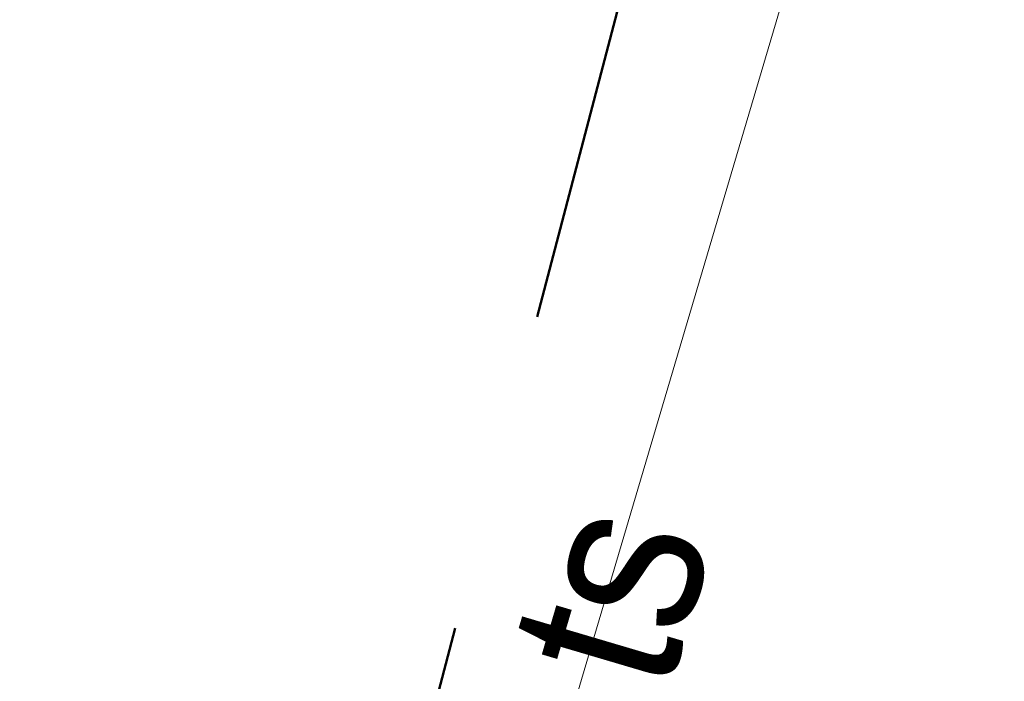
# Model space of a CAD drawing. Header units: metres. Extents: x 7523615 to 7533948, y 5492686 to 5502120.
# Tile 55 of 256: x 7529154.9 to 7529159.18, y 5498263.44 to 5498266.32. Entities that reach past the tile are written whole.
import ezdxf
from ezdxf.enums import TextEntityAlignment as Align

# ---------------------------------------------------------------- set-up
doc = ezdxf.new("R2010")
doc.units = ezdxf.units.M
doc.linetypes.add('1.4_1.4', pattern=[2.8, 1.4, -1.4])
doc.styles.get("Standard").update_dxf_attribs({"font": 'Working1250', "width": 0.75})

msp = doc.modelspace()

# ---------------------------------------------------------------- linework, layer by layer
at = {"layer": 'przewód telekomunikacyjny podziemny', "color": 7, "linetype": 'CONTINUOUS', "lineweight": 18, "flags": 128}
msp.add_lwpolyline([(7529179.84, 5498233.91), (7529152.37, 5498238.72), (7529152.01, 5498239.63), (7529156.29, 5498259.89), (7529158.82, 5498268.44), (7529158.75, 5498269.35), (7529158.05, 5498270.32), (7529158.54, 5498274.64), (7529160.86, 5498280.44), (7529161.16, 5498283.33), (7529161.17, 5498290.38), (7529162.58, 5498301.68), (7529162.02, 5498302.35), (7529119.57, 5498312.15), (7529119.01, 5498313.35), (7529127.22, 5498337.94), (7529126.73, 5498338.83), (7529106.18, 5498343.25), (7529080.64, 5498346.82), (7529070.05, 5498347.14), (7529022.82, 5498352.62)], dxfattribs=at)
at = {"layer": 'Zakres', "color": 5, "linetype": '1.4_1.4', "lineweight": 50, "flags": 128}
msp.add_lwpolyline([(7531743.27, 5499246.67), (7531674.19, 5499075.04), (7531617.162, 5499130.015), (7531497.218, 5499019.596), (7531360.693, 5498909.882), (7531137.385, 5498723.263), (7530837.96, 5498471.05), (7530827.293, 5498468.557), (7530555.83, 5498209.93), (7530490.214, 5498246.484), (7530415.425, 5498175.928), (7530370.975, 5498140.65), (7530313.12, 5498105.373), (7530175.536, 5498113.134), (7530201.642, 5498273.295), (7530135.32, 5498299.4), (7530095.809, 5498250.012), (7529934.942, 5498278.939), (7529886.553, 5498254.598), (7529886.964, 5498227.434), (7529861.564, 5498166.05), (7529795.242, 5498157.584), (7529752.203, 5498064.45), (7529512.785, 5498134.242), (7529497.697, 5498245.624), (7529418.476, 5498260.595), (7529163.77, 5498290.228), (7529123.554, 5498137.123), (7529361.326, 5498088.439), (7529468.57, 5498017.178), (7529499.62, 5497998.73), (7529568.053, 5497998.128), (7529612.503, 5497967.789), (7529759.259, 5497962.851), (7529731.037, 5497742.012), (7529837.62, 5497773.434), (7529926.26, 5498000.98), (7530249.502, 5497965.967), (7530399.55, 5498036.463), (7530504.325, 5498041.167), (7530550.186, 5498000.245), (7530485.275, 5497939.567), (7530567.12, 5497896.528), (7530578.585, 5497865.954), (7530414.955, 5497723.667), (7530456.347, 5497670.633), (7530620.036, 5497828.677), (7530672.247, 5497834.44), (7530708.231, 5497874.656), (7530802.893, 5497949.739), (7531291.019, 5497844.846), (7531633.86, 5497783.346), (7531723.76, 5497752.948), (7531716.74, 5497689.82), (7531638.86, 5497701.8), (7531607.99, 5497651.877), (7531593.173, 5497646.233), (7531554.368, 5497551.688), (7531542.197, 5497533.109), (7531433.365, 5497444.091), (7531365.279, 5497382.708), (7531307.012, 5497340.61), (7531265.619, 5497313.74), (7531154.142, 5497225.545), (7531069.475, 5497140.173), (7531095.58, 5497066.795), (7531227.52, 5497061.86), (7531269.853, 5497013.879), (7531267.74, 5496900.28), (7531245.86, 5496824.79), (7531285.37, 5496797.98), (7531257.86, 5496726.01), (7531235.28, 5496726.72), (7531225.4, 5496699.91), (7531197.11, 5496699.88), (7531185.19, 5496624.41), (7531253.801, 5496571.672), (7531243.218, 5496477.481), (7531256.45, 5496456.49), (7531351.7, 5496436.03), (7531399.67, 5496549.62), (7531437.77, 5496640.64), (7531396.85, 5496663.92), (7531455.59, 5496799.214), (7531464.057, 5496818.264), (7531468.643, 5496848.955), (7531480.284, 5496877.178), (7531555.07, 5497002.95), (7531557.66, 5497022.169), (7531504.626, 5497031.871), (7531386.27, 5497072.44), (7531447.65, 5497179.68), (7531472.876, 5497186.563), (7531542.726, 5497165.75), (7531534.965, 5497117.772), (7531587.882, 5497105.777), (7531625.629, 5497206.319), (7531717.203, 5497165.383), (7531739.282, 5497219.078), (7531634.801, 5497264.88), (7531650.323, 5497306.508), (7531689.66, 5497342.67), (7531724.67, 5497377.51), (7531750.159, 5497383.413), (7531790.729, 5497415.163), (7531807.49, 5497435.8), (7531857.051, 5497525.936), (7531880.16, 5497531.76), (7531912.79, 5497579.205), (7531951.42, 5497582.56), (7531983.17, 5497634.77), (7532010.156, 5497686.449), (7532022.445, 5497715.671), (7532045.96, 5497826.68), (7532028.32, 5497890.18), (7532058.84, 5497978.726), (7532130.806, 5498096.73), (7532169.259, 5498228.668), (7532173.67, 5498272.59), (7532173.45, 5498329.02), (7532174.198, 5498362.371), (7532178.843, 5498457.798), (7532136.745, 5498585.562), (7532124.809, 5498799.345), (7532152.62, 5498813.574), (7532125.691, 5499032.472), (7532124.985, 5499095.267), (7532200.95, 5499066.75), (7532264.333, 5499123.018), (7532116.225, 5499183.814), (7531993.341, 5499227.793), (7531913.613, 5499254.722), (7531816.599, 5499290.941), (7531739.752, 5499297.761), (7531571.83, 5499328.1), (7531549.252, 5499297.761), (7531536.552, 5499281.533), (7531425.075, 5499226.5), (7531439.186, 5499201.805), (7531552.78, 5499254.722), (7531607.813, 5499273.772), (7531677.126, 5499271.215)], close=True, dxfattribs=at)

# ---------------------------------------------------------------- texts
at = {"layer": 'przewód telekomunikacyjny podziemny-Atr1', "color": 7, "width": 0.9}
msp.add_text('ts', height=0.75, rotation=73.516, dxfattribs=at).set_placement((7529157.36, 5498263.49), align=Align.MIDDLE_LEFT)

doc.saveas('drawing.dxf')
